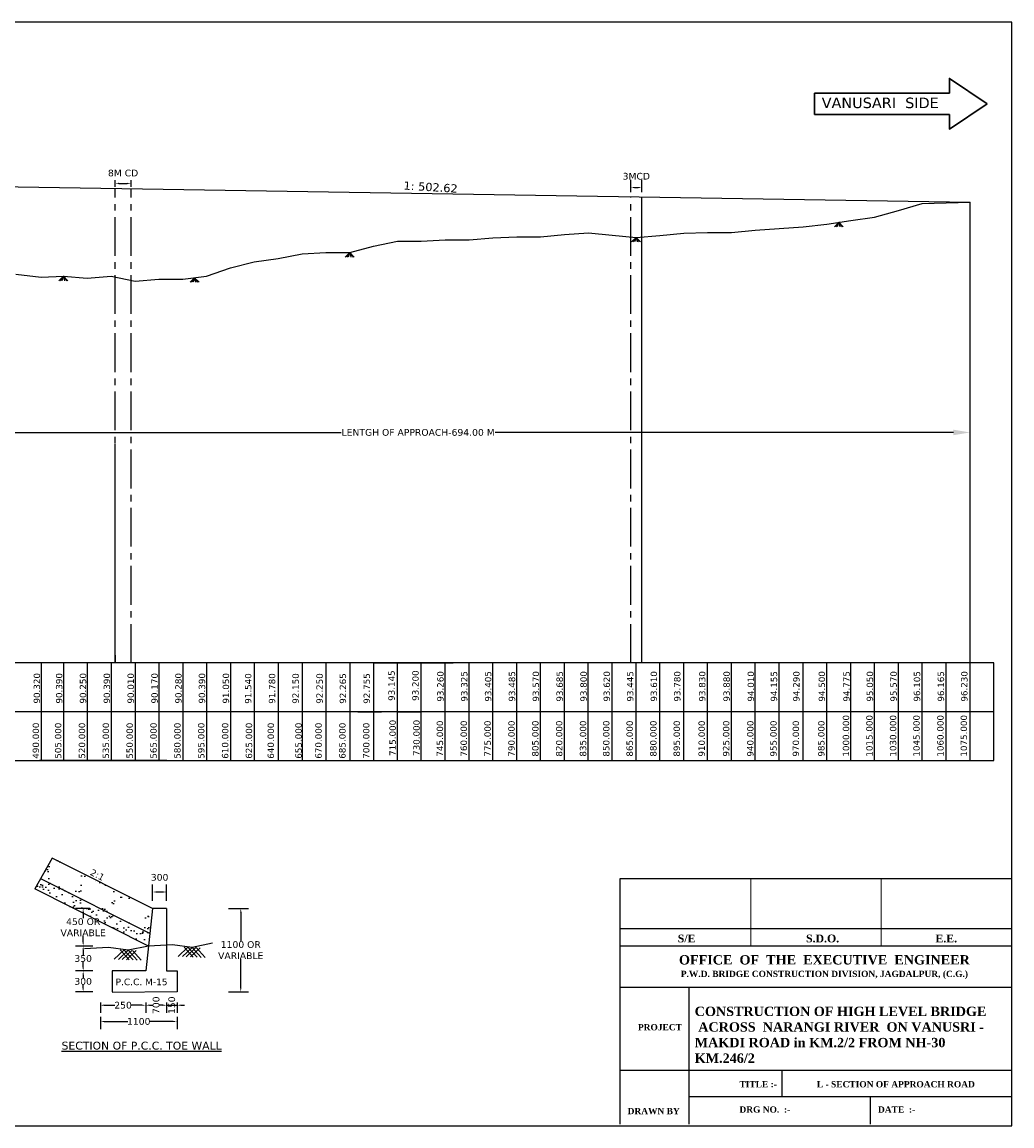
# Model space of a CAD drawing. Header units: feet. Extents: x -7746059455 to -3872629402, y -13315170765 to -6657188523.
# Tile 20 of 52: x -3873277056 to -3873238160, y -6657607670 to -6657564280. Entities that reach past the tile are written whole.
import ezdxf

# ---------------------------------------------------------------- set-up
doc = ezdxf.new("R2010")
doc.units = ezdxf.units.FT
doc.header["$MEASUREMENT"] = 0
doc.header["$PDMODE"] = 34
doc.header["$PDSIZE"] = 40
doc.linetypes.add('CENTER2', pattern=[28.575, 19.05, -3.175, 3.175, -3.175])
for name, color, linetype in [('CHAINAGE', 7, 'Continuous'), ('CHNGE', 7, 'Continuous'), ('GROUND_LVL', 114, 'Continuous'), ('TEX', 6, 'Continuous'), ('TEXT', 7, 'Continuous')]:
    doc.layers.add(name, color=color, linetype=linetype)
doc.layers.add('DIMENTION', color=7, linetype='Continuous', lineweight=9)
doc.styles.get("Standard").update_dxf_attribs({"font": 'verdana.ttf', "height": 264})
doc.dimstyles.new('Copy of ISO-25--------4', dxfattribs={"dimtxt": 200, "dimasz": 150, "dimexe": 300, "dimexo": 300, "dimgap": 0.02, "dimtad": 0, "dimtih": 1, "dimtoh": 1, "dimdec": 0, "dimlfac": 4, "dimdsep": 46, "dimtxsty": 'Standard', "dimcen": 150, "dimclrd": 1, "dimclre": 1, "dimclrt": 1, "dimadec": 0, "dimazin": 0, "dimtfac": 1, "dimtdec": 0, "dimtmove": 2, "dimatfit": 3, "dimfxl": 300, "dimarcsym": 0})
doc.dimstyles.new('Copy of Standard', dxfattribs={"dimtxt": 150.0005, "dimasz": 650, "dimexe": 0.18, "dimexo": 0.0625, "dimgap": 0.09, "dimtad": 0, "dimtih": 1, "dimtoh": 1, "dimdec": 0, "dimzin": 0, "dimdsep": 46, "dimtxsty": 'Standard', "dimcen": 0.09, "dimclrt": 3, "dimadec": 0, "dimazin": 0, "dimtfac": 1, "dimtdec": 0, "dimtofl": 0, "dimtmove": 0, "dimatfit": 3, "dimfxl": 1, "dimtolj": 1, "dimtzin": 0, "dimarcsym": 0})
pattern_1 = [(142.5, (-3875313167.3, -6671332261.03), (15.313714, 468.411727), [0, -369.512685, 0, -413.270766, 0, -395.038232]), (172.5, (-3875313167.3, -6671332261.03), (-430.233515, 686.06498), [0, -199.34237, 0, -333.047618, 0, -127.627737]), (212.5, (-3875312868.3, -6671332261.03), (-757.04929, 1.375718), [0, -121.550225, 0, -437.580811, 0, -571.286059]), (222.5, (-3875312868.3, -6671332261.03), (-730.790733, 213.363325), [0, -60.775113, 0, -286.858532, 0, -328.185609])]

# ---------------------------------------------------------------- blocks, each defined once
blk = doc.blocks.new('*D75')
at = {"layer": 'Defpoints', "color": 0, "ltscale": 20, "transparency": 16777216}
for p in [(-3873271925.437021, -6657598475.125471), (-3873271925.437021, -6657599118.607933), (-3873271378.461006, -6657599118.607933)]:
    blk.add_point(p, dxfattribs=at)
at = {"layer": 'TEX', "color": 1, "lineweight": -2, "ltscale": 20, "transparency": 16777216}
for p, q in [((-3873271925.437021, -6657598818.607933), (-3873271925.437021, -6657598175.125471)), ((-3873271378.461006, -6657598818.607933), (-3873271378.461006, -6657598175.125471)), ((-3873271528.461006, -6657598475.125471), (-3873271775.437021, -6657598475.125471))]:
    blk.add_line(p, q, dxfattribs=at)
at = {"layer": 'TEX', "color": 1, "ltscale": 20, "transparency": 16777216}
for points in [[(-3873271775.437021, -6657598450.125471), (-3873271775.437021, -6657598500.125471), (-3873271925.437021, -6657598475.125471)], [(-3873271528.461006, -6657598450.125471), (-3873271528.461006, -6657598500.125471), (-3873271378.461006, -6657598475.125471)]]:
    blk.add_solid(points, dxfattribs=at)
at = {"layer": 'TEX', "color": 1, "ltscale": 20, "transparency": 16777216, "insert": (-3873271651.949014, -6657597900.122859), "char_height": 264, "attachment_point": 5}
blk.add_mtext('300', dxfattribs=at)
blk = doc.blocks.new('*D76')
at = {"layer": 'Defpoints', "color": 0, "ltscale": 20, "transparency": 16777216}
for p in [(-3873273976.59707, -6657600599.674765), (-3873274656.057668, -6657601580), (-3873273976.59707, -6657601580)]:
    blk.add_point(p, dxfattribs=at)
at = {"layer": 'TEX', "color": 1, "lineweight": -2, "ltscale": 20, "transparency": 16777216}
for p, q in [((-3873274276.59707, -6657600599.674765), (-3873274956.057668, -6657600599.674765)), ((-3873274656.057668, -6657600749.674765), (-3873274656.057668, -6657600952.321075)), ((-3873274656.057668, -6657601430), (-3873274656.057668, -6657601227.353687)), ((-3873274276.59707, -6657601580), (-3873274956.057668, -6657601580))]:
    blk.add_line(p, q, dxfattribs=at)
at = {"layer": 'TEX', "color": 1, "ltscale": 20, "transparency": 16777216}
for points in [[(-3873274681.057668, -6657600749.674765), (-3873274631.057668, -6657600749.674765), (-3873274656.057668, -6657600599.674765)], [(-3873274681.057668, -6657601430), (-3873274631.057668, -6657601430), (-3873274656.057668, -6657601580)]]:
    blk.add_solid(points, dxfattribs=at)
at = {"layer": 'TEX', "color": 1, "ltscale": 20, "transparency": 16777216, "insert": (-3873274656.057668, -6657601089.837382), "char_height": 264, "attachment_point": 5}
blk.add_mtext('350', dxfattribs=at)
blk = doc.blocks.new('*D77')
at = {"layer": 'Defpoints', "color": 0, "ltscale": 20, "transparency": 16777216}
for p in [(-3873273976.59707, -6657601580), (-3873274656.057668, -6657602400.46402), (-3873273976.59707, -6657602400.46402)]:
    blk.add_point(p, dxfattribs=at)
at = {"layer": 'TEX', "color": 1, "lineweight": -2, "ltscale": 20, "transparency": 16777216}
for p, q in [((-3873274276.59707, -6657601580), (-3873274956.057668, -6657601580)), ((-3873274656.057668, -6657601730), (-3873274656.057668, -6657601852.715704)), ((-3873274656.057668, -6657602250.46402), (-3873274656.057668, -6657602127.748316)), ((-3873274276.59707, -6657602400.46402), (-3873274956.057668, -6657602400.46402))]:
    blk.add_line(p, q, dxfattribs=at)
at = {"layer": 'TEX', "color": 1, "ltscale": 20, "transparency": 16777216}
for points in [[(-3873274681.057668, -6657601730), (-3873274631.057668, -6657601730), (-3873274656.057668, -6657601580)], [(-3873274681.057668, -6657602250.46402), (-3873274631.057668, -6657602250.46402), (-3873274656.057668, -6657602400.46402)]]:
    blk.add_solid(points, dxfattribs=at)
at = {"layer": 'TEX', "color": 1, "ltscale": 20, "transparency": 16777216, "insert": (-3873274656.057667, -6657601990.232011), "char_height": 264, "attachment_point": 5}
blk.add_mtext('300', dxfattribs=at)
blk = doc.blocks.new('*D78')
at = {"layer": 'Defpoints', "color": 0, "ltscale": 20, "transparency": 16777216}
for p in [(-3873273976.59707, -6657602513.731712), (-3873272198.925027, -6657602513.731712), (-3873272198.925027, -6657602925.744815)]:
    blk.add_point(p, dxfattribs=at)
at = {"layer": 'TEX', "color": 1, "lineweight": -2, "ltscale": 20, "transparency": 16777216}
for p, q in [((-3873273976.59707, -6657602813.731712), (-3873273976.59707, -6657603225.744815)), ((-3873273826.59707, -6657602925.744815), (-3873273407.807912, -6657602925.744815)), ((-3873272348.925027, -6657602925.744815), (-3873272767.714185, -6657602925.744815)), ((-3873272198.925027, -6657602813.731712), (-3873272198.925027, -6657603225.744815))]:
    blk.add_line(p, q, dxfattribs=at)
at = {"layer": 'TEX', "color": 1, "ltscale": 20, "transparency": 16777216}
for points in [[(-3873273826.59707, -6657602900.744815), (-3873273826.59707, -6657602950.744815), (-3873273976.59707, -6657602925.744815)], [(-3873272348.925027, -6657602900.744815), (-3873272348.925027, -6657602950.744815), (-3873272198.925027, -6657602925.744815)]]:
    blk.add_solid(points, dxfattribs=at)
at = {"layer": 'TEX', "color": 1, "ltscale": 20, "transparency": 16777216, "insert": (-3873273087.761049, -6657602925.744815), "char_height": 264, "attachment_point": 5}
blk.add_mtext('250', dxfattribs=at)
blk = doc.blocks.new('*D79')
at = {"layer": 'Defpoints', "color": 0, "ltscale": 20, "transparency": 16777216}
for p in [(-3873272198.925027, -6657602513.731712), (-3873271378.461006, -6657602513.731712), (-3873271378.461006, -6657602925.744815)]:
    blk.add_point(p, dxfattribs=at)
at = {"layer": 'TEX', "color": 1, "lineweight": -2, "ltscale": 20, "transparency": 16777216}
for p, q in [((-3873272198.925027, -6657602813.731712), (-3873272198.925027, -6657603225.744815)), ((-3873272048.925027, -6657602925.744815), (-3873271926.120671, -6657602925.744815)), ((-3873271528.461006, -6657602925.744815), (-3873271651.265358, -6657602925.744815)), ((-3873271378.461006, -6657602813.731712), (-3873271378.461006, -6657603225.744815))]:
    blk.add_line(p, q, dxfattribs=at)
at = {"layer": 'TEX', "color": 1, "ltscale": 20, "transparency": 16777216}
for points in [[(-3873272048.925027, -6657602900.744815), (-3873272048.925027, -6657602950.744815), (-3873272198.925027, -6657602925.744815)], [(-3873271528.461006, -6657602900.744815), (-3873271528.461006, -6657602950.744815), (-3873271378.461006, -6657602925.744815)]]:
    blk.add_solid(points, dxfattribs=at)
at = {"layer": 'TEX', "color": 1, "ltscale": 20, "transparency": 16777216, "insert": (-3873271788.693015, -6657602925.744815), "char_height": 264, "attachment_point": 5, "rotation": 90}
blk.add_mtext('700', dxfattribs=at)
blk = doc.blocks.new('*D80')
at = {"layer": 'Defpoints', "color": 0, "ltscale": 20, "transparency": 16777216}
for p in [(-3873271378.461006, -6657602513.731712), (-3873270968.228995, -6657602513.731712), (-3873270968.228995, -6657602925.744815)]:
    blk.add_point(p, dxfattribs=at)
at = {"layer": 'TEX', "color": 1, "lineweight": -2, "ltscale": 20, "transparency": 16777216}
for p, q in [((-3873271528.461006, -6657602925.744815), (-3873271678.461006, -6657602925.744815)), ((-3873271378.461006, -6657602813.731712), (-3873271378.461006, -6657603225.744815)), ((-3873271378.461006, -6657602925.744815), (-3873270968.228995, -6657602925.744815)), ((-3873270968.228995, -6657602813.731712), (-3873270968.228995, -6657603225.744815)), ((-3873270818.228995, -6657602925.744815), (-3873270668.228995, -6657602925.744815))]:
    blk.add_line(p, q, dxfattribs=at)
at = {"layer": 'TEX', "color": 1, "ltscale": 20, "transparency": 16777216}
for points in [[(-3873271528.461006, -6657602900.744815), (-3873271528.461006, -6657602950.744815), (-3873271378.461006, -6657602925.744815)], [(-3873270818.228995, -6657602900.744815), (-3873270818.228995, -6657602950.744815), (-3873270968.228995, -6657602925.744815)]]:
    blk.add_solid(points, dxfattribs=at)
at = {"layer": 'TEX', "color": 1, "ltscale": 20, "transparency": 16777216, "insert": (-3873271173.345, -6657602925.744815), "char_height": 264, "attachment_point": 5, "rotation": 90}
blk.add_mtext('150', dxfattribs=at)
blk = doc.blocks.new('*D81')
at = {"layer": 'Defpoints', "color": 0, "ltscale": 20, "transparency": 16777216}
for p in [(-3873274656.057668, -6657599121.136167), (-3873274092.528534, -6657599121.136167), (-3873273976.59707, -6657600599.674765)]:
    blk.add_point(p, dxfattribs=at)
at = {"layer": 'TEX', "color": 1, "lineweight": -2, "ltscale": 20, "transparency": 16777216}
for p, q in [((-3873274392.528534, -6657599121.136167), (-3873274956.057668, -6657599121.136167)), ((-3873274656.057668, -6657599271.136167), (-3873274656.057668, -6657599505.637312)), ((-3873274276.59707, -6657600599.674765), (-3873274956.057668, -6657600599.674765)), ((-3873274656.057668, -6657600449.674765), (-3873274656.057668, -6657600215.173618))]:
    blk.add_line(p, q, dxfattribs=at)
at = {"layer": 'TEX', "color": 1, "ltscale": 20, "transparency": 16777216}
for points in [[(-3873274681.057668, -6657599271.136167), (-3873274631.057668, -6657599271.136167), (-3873274656.057668, -6657599121.136167)], [(-3873274681.057668, -6657600449.674765), (-3873274631.057668, -6657600449.674765), (-3873274656.057668, -6657600599.674765)]]:
    blk.add_solid(points, dxfattribs=at)
at = {"layer": 'TEX', "color": 1, "ltscale": 20, "transparency": 16777216, "insert": (-3873274656.057667, -6657599860.405466), "char_height": 264, "attachment_point": 5}
blk.add_mtext('450 OR \\PVARIABLE', dxfattribs=at)
blk = doc.blocks.new('*D82')
at = {"layer": 'Defpoints', "color": 0, "ltscale": 20, "transparency": 16777216}
for p in [(-3873269240.68466, -6657599118.607933), (-3873269240.68466, -6657602400.46402), (-3873268462.824126, -6657602400.46402)]:
    blk.add_point(p, dxfattribs=at)
at = {"layer": 'TEX', "color": 1, "lineweight": -2, "ltscale": 20, "transparency": 16777216}
for p, q in [((-3873268940.68466, -6657599118.607933), (-3873268162.824126, -6657599118.607933)), ((-3873268462.824126, -6657599268.607933), (-3873268462.824126, -6657600404.767823)), ((-3873268462.824126, -6657602250.46402), (-3873268462.824126, -6657601114.30413)), ((-3873268940.68466, -6657602400.46402), (-3873268162.824126, -6657602400.46402))]:
    blk.add_line(p, q, dxfattribs=at)
at = {"layer": 'TEX', "color": 1, "ltscale": 20, "transparency": 16777216}
for points in [[(-3873268487.824126, -6657599268.607933), (-3873268437.824126, -6657599268.607933), (-3873268462.824126, -6657599118.607933)], [(-3873268487.824126, -6657602250.46402), (-3873268437.824126, -6657602250.46402), (-3873268462.824126, -6657602400.46402)]]:
    blk.add_solid(points, dxfattribs=at)
at = {"layer": 'TEX', "color": 1, "ltscale": 20, "transparency": 16777216, "insert": (-3873268462.824125, -6657600759.535977), "char_height": 264, "attachment_point": 5}
blk.add_mtext('1100 OR \\PVARIABLE', dxfattribs=at)
blk = doc.blocks.new('*D83')
at = {"layer": 'Defpoints', "color": 0, "ltscale": 20, "transparency": 16777216}
for p in [(-3873273976.59707, -6657603086.987951), (-3873270968.228995, -6657603086.987951), (-3873270968.228995, -6657603566.305254)]:
    blk.add_point(p, dxfattribs=at)
at = {"layer": 'TEX', "color": 1, "lineweight": -2, "ltscale": 20, "transparency": 16777216}
for p, q in [((-3873273976.59707, -6657603386.987951), (-3873273976.59707, -6657603866.305254)), ((-3873273826.59707, -6657603566.305254), (-3873272897.510265, -6657603566.305254)), ((-3873271118.228995, -6657603566.305254), (-3873272047.3158, -6657603566.305254)), ((-3873270968.228995, -6657603386.987951), (-3873270968.228995, -6657603866.305254))]:
    blk.add_line(p, q, dxfattribs=at)
at = {"layer": 'TEX', "color": 1, "ltscale": 20, "transparency": 16777216}
for points in [[(-3873273826.59707, -6657603541.305254), (-3873273826.59707, -6657603591.305254), (-3873273976.59707, -6657603566.305254)], [(-3873271118.228995, -6657603541.305254), (-3873271118.228995, -6657603591.305254), (-3873270968.228995, -6657603566.305254)]]:
    blk.add_solid(points, dxfattribs=at)
at = {"layer": 'TEX', "color": 1, "ltscale": 20, "transparency": 16777216, "insert": (-3873272472.413033, -6657603566.305254), "char_height": 264, "attachment_point": 5}
blk.add_mtext('1100', dxfattribs=at)
blk = doc.blocks.new('*D90')
at = {"layer": 'Defpoints', "color": 0, "ltscale": 20, "transparency": 16777216}
for p in [(-3873283180.761877, -6657580077.77211), (-3873239805.761854, -6657580411.258381), (-3873239805.761854, -6657580411.258381)]:
    blk.add_point(p, dxfattribs=at)
at = {"layer": 'TEX', "color": 0, "lineweight": -2, "ltscale": 20, "transparency": 16777216}
for p, q in [((-3873283180.761877, -6657580077.83461), (-3873283180.761877, -6657580411.438381)), ((-3873282530.761877, -6657580411.258381), (-3873264515.52245, -6657580411.258381)), ((-3873240455.761854, -6657580411.258381), (-3873258471.001281, -6657580411.258381)), ((-3873239805.761854, -6657580411.195881), (-3873239805.761854, -6657580411.078381))]:
    blk.add_line(p, q, dxfattribs=at)
at = {"layer": 'TEX', "color": 0, "ltscale": 20, "transparency": 16777216}
for points in [[(-3873282530.761877, -6657580302.925048), (-3873282530.761877, -6657580519.591714), (-3873283180.761877, -6657580411.258381)], [(-3873240455.761854, -6657580302.925048), (-3873240455.761854, -6657580519.591714), (-3873239805.761854, -6657580411.258381)]]:
    blk.add_solid(points, dxfattribs=at)
at = {"layer": 'TEX', "color": 3, "ltscale": 20, "transparency": 16777216, "insert": (-3873261493.261866, -6657580411.258381), "char_height": 264, "attachment_point": 5}
blk.add_mtext('\\A1;LENTGH OF APPROACH-694.00 M', dxfattribs=at)

msp = doc.modelspace()

# ---------------------------------------------------------------- hatches: boundary and pattern name
at = {"layer": 'TEX', "ltscale": 20}
h = msp.add_hatch(dxfattribs=at)
h.set_pattern_fill('AR-SAND', color=256, scale=243.100451, style=0)
h.set_pattern_definition(pattern_1)
h.paths.add_polyline_path([(-3873276327.848392, -6657597948.803404), (-3873275867.143229, -6657597139.661778), (-3873271925.717935, -6657599121.136156), (-3873272035.239313, -6657600106.828553)])
h.paths.add_polyline_path([(-3873273572.122948, -6657598956.088029), (-3873273452.93471, -6657598709.937969, 0.4142135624), (-3873273579.896535, -6657598344.599663), (-3873274190.280645, -6657598049.045783, 0.4142135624), (-3873274555.618948, -6657598176.007608), (-3873274674.807186, -6657598422.157675, 0.4142135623), (-3873274547.84536, -6657598787.495974), (-3873273937.461247, -6657599083.049856, 0.4142135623)], flags=16)
h.paths.add_polyline_path([(-3873273273.032683, -6657599428.383086), (-3873272662.648571, -6657599723.936967, 0.4142135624), (-3873272297.310269, -6657599596.975142), (-3873272178.12203, -6657599350.825077, 0.4142135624), (-3873272305.083858, -6657598985.486776), (-3873272915.467968, -6657598689.932893, 0.4142135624), (-3873273280.80627, -6657598816.894716), (-3873273399.994507, -6657599063.044779, 0.4142135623)], flags=16)
h.paths.add_polyline_path([(-3873274857.057658, -6657598313.487167), (-3873274737.869422, -6657598067.337106, 0.4142135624), (-3873274864.831247, -6657597701.998803), (-3873275475.215357, -6657597406.444921, 0.4142135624), (-3873275840.553658, -6657597533.406748), (-3873275959.741896, -6657597779.556809, 0.4142135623), (-3873275832.780072, -6657598144.895113), (-3873275222.395962, -6657598440.448996, 0.4142135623)], flags=16)
h = msp.add_hatch(dxfattribs=at)
h.set_pattern_fill('AR-SAND', color=256, scale=243.100451, style=0)
h.set_pattern_definition(pattern_1)
h.paths.add_polyline_path([(-3873276558.200974, -6657598353.374218), (-3873276327.848392, -6657597948.803404), (-3873272035.239313, -6657600106.828553), (-3873272090, -6657600599.674753)])

# ---------------------------------------------------------------- linework, layer by layer
at = {"ltscale": 20}
for p, q in [((-3873244962.011858, -6657572150.008366), (-3873245136.668495, -6657572324.466702)), ((-3873244962.011858, -6657572150.008366), (-3873245095.429401, -6657572324.466702)), ((-3873244962.011858, -6657572150.008366), (-3873245021.579311, -6657572324.466709)), ((-3873244962.011858, -6657572150.008366), (-3873244787.355218, -6657572324.466702)), ((-3873244962.011858, -6657572150.008366), (-3873244832.136501, -6657572324.466702)), ((-3873244962.011858, -6657572150.008366), (-3873244920.851129, -6657572324.466709)), ((-3873252930.761869, -6657572746.258368), (-3873253105.418506, -6657572920.716703)), ((-3873252930.761869, -6657572746.258368), (-3873253064.179412, -6657572920.716703)), ((-3873252930.761869, -6657572746.258368), (-3873252990.329322, -6657572920.716711)), ((-3873252930.761869, -6657572746.258368), (-3873252756.10523, -6657572920.716703)), ((-3873252930.761869, -6657572746.258368), (-3873252800.886512, -6657572920.716703)), ((-3873252930.761869, -6657572746.258368), (-3873252889.60114, -6657572920.716711)), ((-3873264180.76188, -6657573343.758369), (-3873264355.418518, -6657573518.216705)), ((-3873264180.76188, -6657573343.758369), (-3873264314.179424, -6657573518.216705)), ((-3873264180.76188, -6657573343.758369), (-3873264240.329334, -6657573518.216713)), ((-3873264180.76188, -6657573343.758369), (-3873264006.105241, -6657573518.216705)), ((-3873264180.76188, -6657573343.758369), (-3873264050.886524, -6657573518.216705)), ((-3873264180.76188, -6657573343.758369), (-3873264139.601152, -6657573518.216713)), ((-3873275430.760843, -6657574273.758368), (-3873275605.41748, -6657574448.216703)), ((-3873275430.760843, -6657574273.758368), (-3873275564.178387, -6657574448.216703)), ((-3873275430.760843, -6657574273.758368), (-3873275490.328297, -6657574448.216711)), ((-3873275430.760843, -6657574273.758368), (-3873275256.104204, -6657574448.216703)), ((-3873275430.760843, -6657574273.758368), (-3873275300.885487, -6657574448.216703)), ((-3873275430.760843, -6657574273.758368), (-3873275389.600115, -6657574448.216711)), ((-3873270274.511879, -6657574328.134735), (-3873270449.168517, -6657574502.593071)), ((-3873270274.511879, -6657574328.134735), (-3873270407.929423, -6657574502.593071)), ((-3873270274.511879, -6657574328.134735), (-3873270334.079333, -6657574502.593079)), ((-3873270274.511879, -6657574328.134735), (-3873270099.85524, -6657574502.593071)), ((-3873270274.511879, -6657574328.134735), (-3873270144.636523, -6657574502.593071)), ((-3873270274.511879, -6657574328.134735), (-3873270233.351151, -6657574502.593079))]:
    msp.add_line(p, q, dxfattribs=at)
at = {"layer": 'CHAINAGE', "color": 3}
for p, q in [((-3873238868.261854, -6657589468.758381), (-3873288555.761878, -6657589468.758366)), ((-3873276306.523757, -6657589468.134736), (-3873276306.523757, -6657593309.376366)), ((-3873275430.760843, -6657589468.75837), (-3873275430.760843, -6657593310)), ((-3873274493.26105, -6657589468.134736), (-3873274493.26105, -6657593309.376366)), ((-3873273555.761258, -6657589468.75837), (-3873273555.761258, -6657593310)), ((-3873272618.261466, -6657589468.75837), (-3873272618.261466, -6657593310)), ((-3873271680.761673, -6657589467.511102), (-3873271680.761673, -6657593308.752731)), ((-3873270743.26188, -6657589468.75837), (-3873270743.26188, -6657593310)), ((-3873269805.761878, -6657589468.75837), (-3873269805.761878, -6657593310)), ((-3873268868.261878, -6657589468.75837), (-3873268868.261878, -6657593310.000001)), ((-3873267930.76188, -6657589468.75837), (-3873267930.76188, -6657593310.000001)), ((-3873266993.26188, -6657589468.758371), (-3873266993.26188, -6657593310.000001)), ((-3873266055.761878, -6657589468.758371), (-3873266055.761878, -6657593310.000001)), ((-3873265118.261878, -6657589468.758371), (-3873265118.261878, -6657593310.000001)), ((-3873264180.76188, -6657589468.758371), (-3873264180.76188, -6657593310.000001)), ((-3873263243.261878, -6657589468.758371), (-3873263243.261878, -6657593310.000001)), ((-3873251993.261865, -6657593309.999999), (-3873251993.261865, -6657589468.75837)), ((-3873251055.761863, -6657593309.999997), (-3873251055.761863, -6657589468.758368)), ((-3873250118.261863, -6657593309.999995), (-3873250118.261863, -6657589468.758367)), ((-3873249180.761863, -6657593309.999995), (-3873249180.761863, -6657589468.758367)), ((-3873248243.261861, -6657593310), (-3873248243.261861, -6657589468.758371)), ((-3873247305.761859, -6657593309.999998), (-3873247305.761859, -6657589468.758369)), ((-3873246368.261859, -6657593309.999998), (-3873246368.261859, -6657589468.758369)), ((-3873245430.761858, -6657593309.999999), (-3873245430.761858, -6657589468.75837)), ((-3873244493.261858, -6657593309.99999), (-3873244493.261858, -6657589468.758361)), ((-3873243555.761858, -6657593309.999999), (-3873243555.761858, -6657589468.75837)), ((-3873242618.261856, -6657593309.999999), (-3873242618.261856, -6657589468.75837)), ((-3873241680.761854, -6657593310), (-3873241680.761854, -6657589468.758371)), ((-3873240743.261854, -6657593310), (-3873240743.261854, -6657589468.758371)), ((-3873239805.761854, -6657593310.000011), (-3873239805.761854, -6657589468.758383)), ((-3873238868.261854, -6657593310.000007), (-3873238868.261854, -6657589468.758378)), ((-3873238868.261854, -6657591389.379185), (-3873289493.261878, -6657591389.379183)), ((-3873288555.761878, -6657593310), (-3873238868.261854, -6657593310))]:
    msp.add_line(p, q, dxfattribs=at)
msp.add_lwpolyline([(-3873254797.773557, -6657589468.75837), (-3873289493.261878, -6657589468.758366)], dxfattribs=at)
at = {"layer": 'CHNGE', "color": 31}
msp.add_line((-3873274164.58623, -6657598061.317381), (-3873274164.58623, -6657598061.317381), dxfattribs=at)
at = {"layer": 'DIMENTION', "color": 5, "lineweight": 30, "ltscale": 20}
for p, q in [((-3873245920, -6657567067.88301), (-3873240618.154804, -6657567067.88301)), ((-3873245920, -6657567912.11699), (-3873245920, -6657567067.88301)), ((-3873240618.154804, -6657567912.11699), (-3873245920, -6657567912.116991))]:
    msp.add_line(p, q, dxfattribs=at)
at = {"layer": 'DIMENTION', "ltscale": 20}
for p, q in [((-3873248424.143168, -6657597947.777947), (-3873248424.14317, -6657600585.494031)), ((-3873243292.071582, -6657597947.777947), (-3873243292.071585, -6657600585.494031))]:
    msp.add_line(p, q, dxfattribs=at)
at = {"layer": 'DIMENTION', "color": 5, "lineweight": 30, "ltscale": 20}
for points in [[(-3873240618.154804, -6657567067.88301), (-3873240618.154804, -6657566494.854804), (-3873239130, -6657567490.000002)], [(-3873240618.154804, -6657567912.11699), (-3873240618.154804, -6657568485.145195), (-3873239130, -6657567490.000002)]]:
    msp.add_lwpolyline(points, dxfattribs=at)
at = {"layer": 'GROUND_LVL', "ltscale": 20}
for p, q in [((-3873273399.511258, -6657589468.758371), (-3873273399.511258, -6657580858.758371)), ((-3873276368.26188, -6657589468.75837), (-3873276805.76188, -6657589468.75837))]:
    msp.add_line(p, q, dxfattribs=at)
at = {"layer": 'GROUND_LVL', "color": 4}
for p, q in [((-3873253556.214753, -6657607604.691504), (-3873253556.214753, -6657597947.777947)), ((-3873253556.214753, -6657597947.777947), (-3873238160, -6657597947.777947)), ((-3873253556.214753, -6657599905.980967), (-3873238160, -6657599905.980967)), ((-3873253556.214753, -6657600585.494031), (-3873238160, -6657600585.494031)), ((-3873253556.214753, -6657602211.989964), (-3873238160, -6657602211.989964)), ((-3873250853.673384, -6657602211.989964), (-3873250853.673384, -6657607604.691504)), ((-3873253556.214753, -6657605475.659538), (-3873238160, -6657605475.659538)), ((-3873247205.000001, -6657605475.659538), (-3873247205.000001, -6657606514.691504)), ((-3873250853.673386, -6657606514.691504), (-3873238160, -6657606514.691504)), ((-3873243725.712565, -6657606514.691504), (-3873243725.712565, -6657607604.691504))]:
    msp.add_line(p, q, dxfattribs=at)
at = {"layer": 'TEX', "color": 1, "ltscale": 20}
for p, q in [((-3873273399.511258, -6657570750), (-3873273399.511258, -6657570490)), ((-3873273249.511258, -6657570620), (-3873272924.511259, -6657570620)), ((-3873272774.511259, -6657570750.000001), (-3873272774.511259, -6657570490)), ((-3873253138.535426, -6657570970), (-3873253138.535426, -6657570483.741624)), ((-3873252701.035426, -6657570970), (-3873252701.035426, -6657570483.741624)), ((-3873252988.535426, -6657570783.741624), (-3873252851.035426, -6657570783.741624))]:
    msp.add_line(p, q, dxfattribs=at)
at = {"layer": 'TEX', "color": 3, "ltscale": 20}
for p, q in [((-3873281743.261877, -6657570686.258367), (-3873239805.761854, -6657571353.758381)), ((-3873239805.761854, -6657589468.758381), (-3873239805.761854, -6657571353.758381)), ((-3873273399.511258, -6657589170.000003), (-3873273399.511258, -6657589468.758368)), ((-3873263243.261878, -6657589468.758371), (-3873261368.261878, -6657589468.758371)), ((-3873262305.761877, -6657593310.000001), (-3873262305.761877, -6657589468.758371)), ((-3873261368.261878, -6657589468.758371), (-3873260118.261878, -6657589468.758371)), ((-3873261368.261876, -6657593310.000002), (-3873261368.261876, -6657589468.758372)), ((-3873260430.761875, -6657593310.000009), (-3873260430.761875, -6657589468.758379)), ((-3873259493.261873, -6657593310.000004), (-3873259493.261873, -6657589468.758374)), ((-3873258555.761873, -6657593310.000005), (-3873258555.761873, -6657589468.758375)), ((-3873257618.261873, -6657593310.000005), (-3873257618.261873, -6657589468.758375)), ((-3873256680.761871, -6657593310.00001), (-3873256680.761871, -6657589468.75838)), ((-3873255743.261869, -6657593310.000008), (-3873255743.261869, -6657589468.758378)), ((-3873254805.761869, -6657593310.000008), (-3873254805.761869, -6657589468.758378)), ((-3873253868.261869, -6657593309.999997), (-3873253868.261869, -6657589468.758368)), ((-3873252930.761869, -6657593309.999997), (-3873252930.761869, -6657589468.758368)), ((-3873274962.010947, -6657591389.067368), (-3873275899.510739, -6657591389.691002)), ((-3873274493.261051, -6657591389.379185), (-3873275430.760843, -6657591390.002819)), ((-3873274024.511154, -6657591389.067368), (-3873274962.010947, -6657591389.691002)), ((-3873273555.761258, -6657591389.379185), (-3873274493.261051, -6657591390.002819)), ((-3873273555.761258, -6657591389.379185), (-3873274493.261051, -6657591390.002819)), ((-3873273087.011362, -6657591389.067368), (-3873274024.511154, -6657591389.691002)), ((-3873273087.011362, -6657591389.067368), (-3873274024.511154, -6657591389.691002)), ((-3873273087.011362, -6657591389.067368), (-3873274024.511154, -6657591389.691002)), ((-3873272618.261466, -6657591389.379185), (-3873273555.761258, -6657591390.002819)), ((-3873272149.511569, -6657591389.067368), (-3873273087.011362, -6657591389.691002)), ((-3873271680.761673, -6657591388.75555), (-3873272618.261466, -6657591389.379185)), ((-3873271680.761673, -6657591389.379185), (-3873272618.261466, -6657591390.002819)), ((-3873271680.761673, -6657591389.379185), (-3873272618.261466, -6657591390.002819)), ((-3873270743.26188, -6657591389.379185), (-3873271680.761673, -6657591390.002819)), ((-3873263868.261878, -6657591389.379185), (-3873262930.761877, -6657591389.379185)), ((-3873262305.761877, -6657591389.379186), (-3873261368.261877, -6657591389.379186)), ((-3873263243.261878, -6657593310.000001), (-3873261368.261878, -6657593310.000001)), ((-3873261368.261878, -6657593309.999999), (-3873260118.261878, -6657593310.000001))]:
    msp.add_line(p, q, dxfattribs=at)
at = {"layer": 'TEX', "linetype": 'CENTER2', "ltscale": 80}
for p, q in [((-3873273399.511258, -6657589468.758371), (-3873273399.511258, -6657570824.465877)), ((-3873272774.511258, -6657589468.758371), (-3873272774.511258, -6657570831.429364)), ((-3873253138.535426, -6657589468.758376), (-3873253138.535425, -6657571141.54672))]:
    msp.add_line(p, q, dxfattribs=at)
at = {"layer": 'TEX', "ltscale": 20}
for p, q in [((-3873252701.035426, -6657589468.758376), (-3873252701.035425, -6657571148.510206)), ((-3873265118.261878, -6657589468.75837), (-3873265596.523756, -6657589468.758371)), ((-3873275743.261878, -6657593310), (-3873276368.261878, -6657593309.999999)), ((-3873275118.261878, -6657593310), (-3873275743.261878, -6657593310)), ((-3873274493.261878, -6657593310), (-3873275118.261878, -6657593310)), ((-3873275118.261878, -6657593310), (-3873275118.261878, -6657593310)), ((-3873273868.261878, -6657593309.999999), (-3873274493.261878, -6657593309.999999)), ((-3873273243.261878, -6657593309.999999), (-3873273868.261878, -6657593309.999999)), ((-3873272618.261878, -6657593309.999999), (-3873273243.261878, -6657593309.999999)), ((-3873273243.261878, -6657593309.999999), (-3873272618.261878, -6657593309.999999)), ((-3873271993.26188, -6657593310), (-3873272618.26188, -6657593310)), ((-3873271368.26188, -6657593310), (-3873271993.26188, -6657593310)), ((-3873275867.143229, -6657597139.661788), (-3873276558.200974, -6657598353.374228)), ((-3873271925.717935, -6657599121.136167), (-3873275867.143229, -6657597139.661788)), ((-3873272035.239313, -6657600106.828568), (-3873276323.464653, -6657597951.007258)), ((-3873272090, -6657600599.674765), (-3873276558.200974, -6657598353.374228)), ((-3873271925.437021, -6657599118.607933), (-3873272198.925027, -6657601580)), ((-3873271378.461006, -6657599118.607933), (-3873271925.437021, -6657599118.607933)), ((-3873271378.461006, -6657599118.607933), (-3873271378.461006, -6657601580)), ((-3873273437.220101, -6657601118.171532), (-3873273055.752054, -6657600758.517234)), ((-3873273271.000513, -6657601124.487875), (-3873272889.532471, -6657600764.833576)), ((-3873272851.702901, -6657601140.421187), (-3873273204.77654, -6657600752.854305)), ((-3873273121.97603, -6657601130.150805), (-3873272740.50799, -6657600770.496507)), ((-3873272685.483318, -6657601146.737528), (-3873273038.556956, -6657600759.170646)), ((-3873272955.756449, -6657601136.467149), (-3873272574.288408, -6657600776.812853)), ((-3873272536.458836, -6657601152.400456), (-3873272889.532471, -6657600764.833576)), ((-3873272370.239253, -6657601158.716806), (-3873272723.31289, -6657600771.149925)), ((-3873270923.904272, -6657601009.102745), (-3873270542.436225, -6657600649.448442)), ((-3873270757.684684, -6657601015.419085), (-3873270376.216642, -6657600655.764786)), ((-3873270338.387072, -6657601031.352399), (-3873270691.46071, -6657600643.785518)), ((-3873270608.660203, -6657601021.082015), (-3873270227.192159, -6657600661.427717)), ((-3873270172.167488, -6657601037.668739), (-3873270525.241126, -6657600650.101855)), ((-3873270442.44062, -6657601027.398359), (-3873270060.972578, -6657600667.74406)), ((-3873270023.143006, -6657601043.331666), (-3873270376.216642, -6657600655.764786)), ((-3873269856.923422, -6657601049.648014), (-3873270209.99706, -6657600662.081132)), ((-3873273510, -6657601580), (-3873273510, -6657602400.46402)), ((-3873272198.925027, -6657601580), (-3873273510, -6657601580)), ((-3873271378.461006, -6657601580), (-3873270968.228995, -6657601580)), ((-3873270968.228995, -6657601580), (-3873270968.228995, -6657602400.46402)), ((-3873270968.228995, -6657602400.46402), (-3873273510, -6657602430))]:
    msp.add_line(p, q, dxfattribs=at)
at = {"layer": 'TEX', "color": 3, "ltscale": 20}
msp.add_lwpolyline([(-3873326090, -6657607670), (-3873238160, -6657607670), (-3873238160, -6657564280), (-3873326090, -6657564280)], close=True, dxfattribs=at)
msp.add_lwpolyline([(-3873277305.761878, -6657574188.758368), (-3873276306.523757, -6657574308.134736), (-3873275430.760843, -6657574273.758368), (-3873274493.26105, -6657574343.134736), (-3873273555.761258, -6657574273.758368), (-3873272618.261466, -6657574463.758368), (-3873271680.761673, -6657574382.511102), (-3873270743.26188, -6657574382.511102), (-3873269805.761878, -6657574273.758368), (-3873268868.261878, -6657573943.758368), (-3873267930.76188, -6657573698.758368), (-3873266993.26188, -6657573578.758368), (-3873266055.761878, -6657573393.758368), (-3873265118.261878, -6657573343.758369), (-3873264180.76188, -6657573343.758369), (-3873263243.261878, -6657573091.258369), (-3873262305.761877, -6657572896.258369), (-3873261368.261876, -6657572896.258369), (-3873260430.761875, -6657572838.758369), (-3873259493.261873, -6657572838.758369), (-3873258555.761873, -6657572766.258369), (-3873257618.261873, -6657572726.25837), (-3873256680.761871, -6657572726.25837), (-3873255743.261869, -6657572626.25837), (-3873254797.773557, -6657572568.75837), (-3873253868.261869, -6657572658.758368), (-3873252930.761869, -6657572746.258368), (-3873251993.261865, -6657572663.75837), (-3873251055.761863, -6657572578.758368), (-3873250118.261863, -6657572553.758367), (-3873249180.761863, -6657572553.758367), (-3873248243.261861, -6657572463.758371), (-3873247305.761859, -6657572391.258369), (-3873246368.261859, -6657572323.758369), (-3873245430.761858, -6657572218.75837), (-3873244493.261858, -6657572081.258361), (-3873243555.761858, -6657571943.75837), (-3873242618.261856, -6657571683.75837), (-3873241680.761854, -6657571416.258371), (-3873240743.261854, -6657571387.758371), (-3873239805.761854, -6657571353.758381)], dxfattribs=at)
at = {"layer": 'TEX', "ltscale": 20}
for points in [[(-3873272090.000002, -6657600599.674765), (-3873272090.000002, -6657600599.674765), (-3873272889.532471, -6657600764.833576), (-3873273656.28225, -6657600654.614801), (-3873274603.315831, -6657600708.743555)], [(-3873269576.684172, -6657600490.605976), (-3873269576.684172, -6657600490.605976), (-3873270376.216642, -6657600655.764786), (-3873271142.966421, -6657600545.546014), (-3873272090, -6657600599.674765)]]:
    msp.add_lwpolyline(points, dxfattribs=at)
at = {"layer": 'TEX', "color": 1, "ltscale": 20}
for points in [[(-3873273249.511258, -6657570595), (-3873273249.511258, -6657570645), (-3873273399.511258, -6657570620)], [(-3873272924.511259, -6657570595), (-3873272924.511259, -6657570645), (-3873272774.511259, -6657570620)], [(-3873252988.535426, -6657570758.741624), (-3873252988.535426, -6657570808.741624), (-3873253138.535426, -6657570783.741624)], [(-3873252851.035426, -6657570758.741624), (-3873252851.035426, -6657570808.741624), (-3873252701.035426, -6657570783.741624)]]:
    msp.add_solid(points, dxfattribs=at)

# ---------------------------------------------------------------- texts
at = {"layer": 'CHAINAGE', "color": 241}
for s, p in [('90.320', (-3873276351.087048, -6657591067.315454)), ('90.390', (-3873275475.156236, -6657591067.939089)), ('90.250', (-3873274537.824341, -6657591067.315454)), ('90.390', (-3873273600.324549, -6657591067.939089)), ('90.010', (-3873272662.656858, -6657591067.939089)), ('90.170', (-3873271725.324964, -6657591066.69182)), ('90.280', (-3873270787.825171, -6657591067.939089)), ('90.390', (-3873269862.804371, -6657591067.939089)), ('91.050', (-3873268922.310121, -6657591067.939089)), ('91.540', (-3873268046.67452, -6657591075.448276)), ('91.780', (-3873267109.468754, -6657591075.448276)), ('92.150', (-3873266181.549593, -6657591075.448276)), ('92.250', (-3873265239.448683, -6657591075.448276)), ('92.265', (-3873264325.536187, -6657591075.448276)), ('92.755', (-3873263387.74278, -6657591075.448276)), ('93.145', (-3873262411.565645, -6657590961.640336)), ('93.200', (-3873261474.065644, -6657590961.640337)), ('93.260', (-3873260493.089398, -6657590992.261153)), ('93.325', (-3873259555.589396, -6657590992.261148)), ('93.405', (-3873258618.089396, -6657590992.261149)), ('93.485', (-3873257680.589396, -6657590992.261149)), ('93.570', (-3873256743.089394, -6657590992.261154)), ('93.685', (-3873255805.589392, -6657590992.261152)), ('93.800', (-3873254868.089392, -6657590992.261152)), ('93.620', (-3873253955.589392, -6657590992.261142)), ('93.445', (-3873253035.589392, -6657590992.261142)), ('93.610', (-3873252105.589392, -6657590992.261142)), ('93.780', (-3873251185.589392, -6657590992.261142)), ('93.830', (-3873250205.589392, -6657590992.261142)), ('93.880', (-3873249245.589392, -6657590992.261142)), ('94.010', (-3873248295.589392, -6657590992.261142)), ('94.155', (-3873247385.589392, -6657590992.261142)), ('94.290', (-3873246505.589392, -6657590992.261142)), ('94.500', (-3873245505.589392, -6657590992.261142)), ('94.775', (-3873244535.589392, -6657590992.261142)), ('95.050', (-3873243615.589392, -6657590992.261142)), ('95.570', (-3873242685.589392, -6657590992.261142)), ('96.105', (-3873241765.589392, -6657590992.261142)), ('96.165', (-3873240825.589392, -6657590992.261142)), ('96.230', (-3873239905.589392, -6657590992.261142))]:
    msp.add_text(s, height=250, rotation=90, dxfattribs=at).set_placement(p)
at = {"layer": 'CHAINAGE', "color": 241, "char_height": 250, "width": 1234.1875, "attachment_point": 1, "rotation": 90}
for s, insert in [('715.000', (-3873262620.126851, -6657593124.808315)), ('730.000', (-3873261682.62685, -6657593124.808316)), ('745.000', (-3873260763.388727, -6657593153.668623)), ('760.000', (-3873259825.888725, -6657593153.668618)), ('775.000', (-3873258888.388725, -6657593153.668619)), ('790.000', (-3873257950.888725, -6657593153.668619)), ('805.000', (-3873257013.388723, -6657593153.668624)), ('820.000', (-3873256075.888721, -6657593153.668622)), ('835.000', (-3873255138.388721, -6657593153.668622)), ('850.000', (-3873254225.888721, -6657593153.668612)), ('865.000', (-3873253305.888721, -6657593153.668612)), ('880.000', (-3873252375.888721, -6657593153.668612)), ('895.000', (-3873251455.888721, -6657593153.668612)), ('910.000', (-3873250475.888721, -6657593153.668612)), ('925.000', (-3873249515.888721, -6657593153.668612)), ('940.000', (-3873248565.888721, -6657593153.668612)), ('955.000', (-3873247655.888721, -6657593153.668612)), ('970.000', (-3873246775.888721, -6657593153.668612)), ('985.000', (-3873245775.888721, -6657593153.668612)), ('1000.000', (-3873244805.888721, -6657593153.668612)), ('1015.000', (-3873243885.888721, -6657593153.668612)), ('1030.000', (-3873242955.888721, -6657593153.668612)), ('1045.000', (-3873242035.888721, -6657593153.668612)), ('1060.000', (-3873241095.888721, -6657593153.668612)), ('1075.000', (-3873240175.888721, -6657593153.668612)), ('490.000', (-3873276641.303986, -6657593236.232111)), ('505.000', (-3873275765.541072, -6657593236.855745)), ('520.000', (-3873274828.041279, -6657593236.232111)), ('535.000', (-3873273890.541487, -6657593236.855745)), ('550.000', (-3873272953.041694, -6657593236.855745)), ('\\pxt2;565.000', (-3873272015.541902, -6657593235.608477)), ('580.000', (-3873271078.042109, -6657593236.855745)), ('595.000', (-3873270140.542109, -6657593236.855745)), ('610.000', (-3873269203.042109, -6657593236.855745)), ('625.000', (-3873268265.542109, -6657593236.855745)), ('\\pxt2;640.000', (-3873267408.042109, -6657593236.855745)), ('655.000', (-3873266319.021102, -6657593236.855745)), ('670.000', (-3873265533.042109, -6657593236.855745)), ('685.000', (-3873264595.542109, -6657593236.855745)), ('700.000', (-3873263658.042109, -6657593236.855745))]:
    msp.add_mtext(s, dxfattribs=dict(at, insert=insert))
at = {"layer": 'CHNGE', "insert": (-3873273782.440808, -6657597813.746827), "char_height": 257.9890176, "width": 729.45674318, "attachment_point": 3, "rotation": 333.3099324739}
msp.add_mtext('2:1', dxfattribs=at)
at = {"layer": 'CHNGE', "insert": (-3873273380.465065, -6657601879.581141), "char_height": 257.9890176, "width": 17845.6610813, "attachment_point": 1}
msp.add_mtext('P.C.C. M-15', dxfattribs=at)
at = {"layer": 'TEX', "color": 1, "ltscale": 20, "char_height": 264, "attachment_point": 5}
for s, insert in [('8M CD', (-3873273087.011258, -6657570215.174687)), ('3MCD', (-3873252919.785426, -6657570341.587305))]:
    msp.add_mtext(s, dxfattribs=dict(at, insert=insert))
at = {"layer": 'TEX', "ltscale": 20, "insert": (-3873262054.511866, -6657570540.008373), "char_height": 324, "width": 2277.81788374, "attachment_point": 1, "rotation": 356.6008600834}
msp.add_mtext('1: 502.62', dxfattribs=at)
at = {"layer": 'TEX'}
for s, insert, char_height, width, attachment_point in [('{\\fTimes New Roman|b1|i0|c0|p18;S/E}', (-3873251290.584803, -6657600148.323885), 306.735, 2132.5198752, 1), ('{\\fTimes New Roman|b1|i0|c0|p18;S.D.O.}', (-3873246249.989426, -6657600148.323885), 306.735, 2132.5198752, 1), ('{\\fTimes New Roman|b1|i0|c0|p18;E.E.}', (-3873241163.776576, -6657600148.323885), 306.735, 2132.5198752, 1), ('{\\fTimes New Roman|b1|i0|c0|p18;OFFICE  OF  THE  EXECUTIVE  ENGINEER\\P\\H0.6667x;P.W.D. BRIDGE CONSTRUCTION DIVISION, JAGDALPUR, (C.G.)}', (-3873245528.804939, -6657600956.552488), 368.082, 18553.3695204, 2), ('{\\fTimes New Roman|b1|i0|c0|p18;CONSTRUCTION OF HIGH LEVEL BRIDGE\\P ACROSS  NARANGI RIVER  ON VANUSRI - MAKDI ROAD in KM.2/2 FROM NH-30 KM.246/2    }', (-3873250624.635317, -6657602982.121251), 368.082, 12115.78497625, 1), ('{\\fTimes New Roman|b1|i0|c0|p18;PROJECT}', (-3873252856.63096, -6657603666.889131), 245.388, 3424.3650012, 1), ('{\\fTimes New Roman|b1|i0|c0|p18;TITLE :-}', (-3873248867.371934, -6657605908.393809), 245.388, 3424.3650012, 1), ('{\\fTimes New Roman|b1|i0|c0|p18;L - SECTION OF APPROACH ROAD}', (-3873245825.000001, -6657605908.393809), 245.388, 11041.9446852, 1), ('{\\fTimes New Roman|b1|i0|c0|p18;DRAWN BY}', (-3873253260.480767, -6657606964.928146), 245.388, 3424.3650012, 1), ('{\\fTimes New Roman|b1|i0|c0|p18;DRG NO.  :-  }', (-3873248867.371934, -6657606902.109008), 245.388, 9083.0122812, 1), ('{\\fTimes New Roman|b1|i0|c0|p18;DATE  :-    }', (-3873243423.067772, -6657606902.109008), 245.388, 3424.3650012, 1)]:
    msp.add_mtext(s, dxfattribs=dict(at, insert=insert, char_height=char_height, width=width, attachment_point=attachment_point))
at = {"layer": 'TEX', "ltscale": 20, "insert": (-3873272359.52918, -6657604358.460702), "char_height": 309.58682112, "width": 7473.7220027, "attachment_point": 2}
msp.add_mtext('{\\LSECTION OF P.C.C. TOE WALL}', dxfattribs=at)
at = {"layer": 'TEXT', "color": 191, "lineweight": 30, "insert": (-3873241034.608289, -6657567248.716486), "char_height": 412.776, "width": 8460.42346359, "attachment_point": 3}
msp.add_mtext('VANUSARI  SIDE', dxfattribs=at)

# ---------------------------------------------------------------- dimensions: what is measured, and where the dimension line sits
at = {"layer": 'TEX', "ltscale": 20}
for base, p1, p2, text, dimstyle, picture, middle in [((-3873239805.761854, -6657580411.258381), (-3873283180.761877, -6657580077.77211), (-3873239805.761854, -6657580411.258381), 'LENTGH OF APPROACH-694.00 M', 'Copy of Standard', '*D90', (-3873261493.261866, -6657580411.258381)), ((-3873271925.437021, -6657598475.125471), (-3873271378.461006, -6657599118.607933), (-3873271925.437021, -6657599118.607933), '300', 'Copy of ISO-25--------4', '*D75', (-3873271651.949014, -6657597900.122859)), ((-3873272198.925027, -6657602925.744815), (-3873273976.59707, -6657602513.731712), (-3873272198.925027, -6657602513.731712), '250', 'Copy of ISO-25--------4', '*D78', (-3873273087.761049, -6657602925.744815)), ((-3873270968.228995, -6657603566.305254), (-3873273976.59707, -6657603086.987951), (-3873270968.228995, -6657603086.987951), '1100', 'Copy of ISO-25--------4', '*D83', (-3873272472.413033, -6657603566.305254))]:
    dim = msp.add_linear_dim(base=base, p1=p1, p2=p2, text=text, dimstyle=dimstyle, dxfattribs=at)
    dim.commit()
    dim.dimension.update_dxf_attribs({"geometry": picture, "text_midpoint": middle})
for base, p1, p2, text, picture, middle in [((-3873274656.057668, -6657599121.136167), (-3873273976.59707, -6657600599.674765), (-3873274092.528534, -6657599121.136167), '450 OR \\PVARIABLE', '*D81', (-3873274656.057667, -6657599860.405466)), ((-3873268462.824126, -6657602400.46402), (-3873269240.68466, -6657599118.607933), (-3873269240.68466, -6657602400.46402), '1100 OR \\PVARIABLE', '*D82', (-3873268462.824125, -6657600759.535977)), ((-3873274656.057668, -6657602400.46402), (-3873273976.59707, -6657601580), (-3873273976.59707, -6657602400.46402), '300', '*D77', (-3873274656.057667, -6657601990.232011))]:
    dim = msp.add_linear_dim(base=base, p1=p1, p2=p2, angle=90, text=text, dimstyle='Copy of ISO-25--------4', dxfattribs=at)
    dim.commit()
    dim.dimension.update_dxf_attribs({"geometry": picture, "text_midpoint": middle})
dim = msp.add_linear_dim(base=(-3873274656.057668, -6657601580), p1=(-3873273976.59707, -6657600599.674765), p2=(-3873273976.59707, -6657601580), angle=90, text='350', dimstyle='Copy of ISO-25--------4', dxfattribs=at)
dim.commit()
dim.dimension.update_dxf_attribs({"geometry": '*D76', "text_midpoint": (-3873274656.057668, -6657601089.837382), "dimtype": 160})
for base, p1, p2, text, picture, middle in [((-3873271378.461006, -6657602925.744815), (-3873272198.925027, -6657602513.731712), (-3873271378.461006, -6657602513.731712), '700', '*D79', (-3873271788.693015, -6657602925.744815)), ((-3873270968.228995, -6657602925.744815), (-3873271378.461006, -6657602513.731712), (-3873270968.228995, -6657602513.731712), '150', '*D80', (-3873271173.345, -6657602925.744815))]:
    dim = msp.add_linear_dim(base=base, p1=p1, p2=p2, text=text, dimstyle='Copy of ISO-25--------4', dxfattribs=at)
    dim.commit()
    dim.dimension.update_dxf_attribs({"geometry": picture, "text_midpoint": middle, "dimtype": 160, "text_rotation": 90})

doc.saveas('drawing.dxf')
